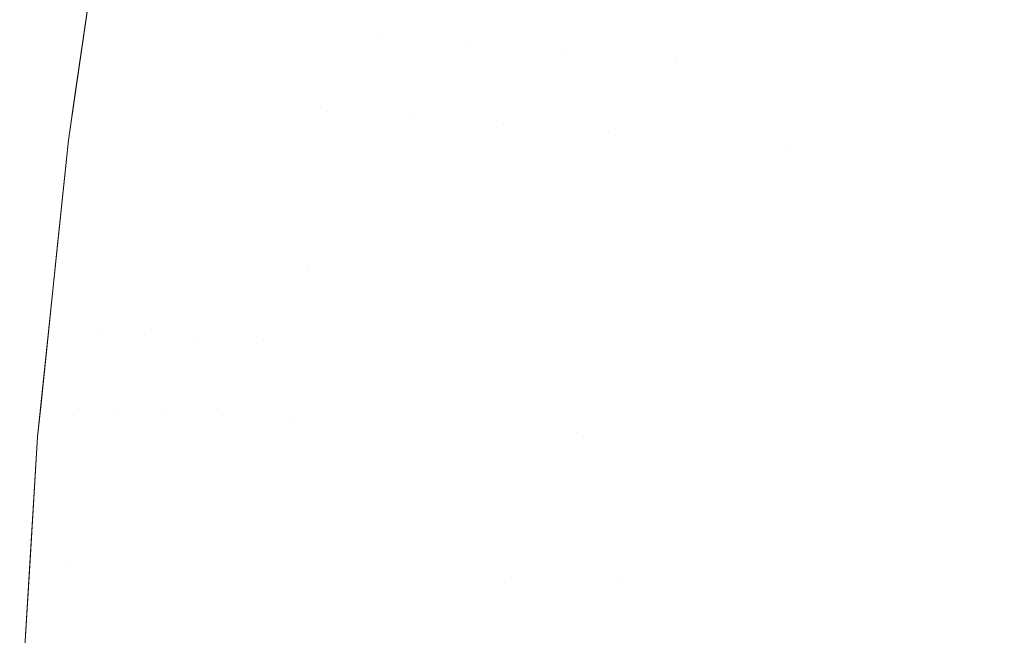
# Model space of a CAD drawing. Header units: centimetres. Extents: x -35.1 to 36.2, y 3.4 to 5.2.
# Tile 55 of 256: x -35.08648 to -35.0759, y 5.1042 to 5.11081. Entities that reach past the tile are written whole.
import ezdxf

# ---------------------------------------------------------------- set-up
doc = ezdxf.new("R2010")
doc.units = ezdxf.units.CM
doc.header["$LTSCALE"] = 2.54
doc.layers.add('Lucido design-1', color=7, linetype='Continuous')

# ---------------------------------------------------------------- blocks, each defined once
blk = doc.blocks.new('Gruppo-4-1')
at = {"color": 7, "linetype": 'Continuous', "lineweight": 9}
for points, invisible_edges in [([(-35.085757, 5.110879, -1872.315514), (-35.085631, 5.111742, -1872.315514), (-35.085489, 5.112707, -1872.915514), (-35.085957, 5.109521, -1872.915514)], 10), ([(-35.085876, 5.110023, -1872.917076), (-35.085957, 5.109521, -1872.915514), (-35.085489, 5.112707, -1872.915514), (-35.085629, 5.111742, -1872.917076)], 13), ([(-35.085629, 5.111742, -1872.917076), (-35.08558, 5.111738, -1872.918638), (-35.085827, 5.11002, -1872.918638), (-35.085876, 5.110023, -1872.917076)], 15), ([(-35.085746, 5.110014, -1872.920199), (-35.085827, 5.11002, -1872.918638), (-35.08558, 5.111738, -1872.918638), (-35.085499, 5.111731, -1872.920199)], 15), ([(-35.085499, 5.111731, -1872.920199), (-35.085386, 5.111721, -1872.921758), (-35.085632, 5.110005, -1872.921758), (-35.085746, 5.110014, -1872.920199)], 15), ([(-35.085486, 5.109994, -1872.923315), (-35.085632, 5.110005, -1872.921758), (-35.085386, 5.111721, -1872.921758), (-35.08524, 5.111709, -1872.923315)], 15), ([(-35.08524, 5.111709, -1872.923315), (-35.085062, 5.111693, -1872.924868), (-35.085308, 5.109981, -1872.924868), (-35.085486, 5.109994, -1872.923315)], 15), ([(-35.085098, 5.109966, -1872.926419), (-35.085308, 5.109981, -1872.924868), (-35.085062, 5.111693, -1872.924868), (-35.084853, 5.111675, -1872.926419)], 15), ([(-35.084739, 5.110798, -1872.303063), (-35.084611, 5.111654, -1872.303063), (-35.085062, 5.111693, -1872.30616), (-35.085191, 5.110834, -1872.30616)], 15), ([(-35.084853, 5.111675, -1872.926419), (-35.084611, 5.111654, -1872.927965), (-35.084856, 5.109948, -1872.927965), (-35.085098, 5.109966, -1872.926419)], 15), ([(-35.084582, 5.109928, -1872.929507), (-35.084856, 5.109948, -1872.927965), (-35.084611, 5.111654, -1872.927965), (-35.084338, 5.11163, -1872.929507)], 15), ([(-35.08416, 5.110752, -1872.299984), (-35.084033, 5.111604, -1872.299984), (-35.084611, 5.111654, -1872.303063), (-35.084739, 5.110798, -1872.303063)], 15), ([(-35.084338, 5.11163, -1872.929507), (-35.084033, 5.111604, -1872.931044), (-35.084277, 5.109905, -1872.931044), (-35.084582, 5.109928, -1872.929507)], 15), ([(-35.08394, 5.10988, -1872.932576), (-35.084277, 5.109905, -1872.931044), (-35.084033, 5.111604, -1872.931044), (-35.083697, 5.111575, -1872.932576)], 15), ([(-35.083456, 5.110695, -1872.296927), (-35.08333, 5.111543, -1872.296927), (-35.084033, 5.111604, -1872.299984), (-35.08416, 5.110752, -1872.299984)], 15), ([(-35.083697, 5.111575, -1872.932576), (-35.08333, 5.111543, -1872.934101), (-35.083572, 5.109853, -1872.934101), (-35.08394, 5.10988, -1872.932576)], 15), ([(-35.083174, 5.109824, -1872.935619), (-35.083572, 5.109853, -1872.934101), (-35.08333, 5.111543, -1872.934101), (-35.082932, 5.111508, -1872.935619)], 15), ([(-35.082629, 5.110629, -1872.293898), (-35.082503, 5.111471, -1872.293898), (-35.08333, 5.111543, -1872.296927), (-35.083456, 5.110695, -1872.296927)], 15), ([(-35.082932, 5.111508, -1872.935619), (-35.082503, 5.111471, -1872.93713), (-35.082744, 5.109792, -1872.93713), (-35.083174, 5.109824, -1872.935619)], 15), ([(-35.082285, 5.109758, -1872.938634), (-35.082744, 5.109792, -1872.93713), (-35.082503, 5.111471, -1872.93713), (-35.082045, 5.111431, -1872.938634)], 15), ([(-35.081681, 5.110553, -1872.290899), (-35.081556, 5.111389, -1872.290899), (-35.082503, 5.111471, -1872.293898), (-35.082629, 5.110629, -1872.293898)], 15), ([(-35.082045, 5.111431, -1872.938634), (-35.081556, 5.111389, -1872.940129), (-35.081796, 5.109722, -1872.940129), (-35.082285, 5.109758, -1872.938634)], 15), ([(-35.081277, 5.109684, -1872.941616), (-35.081796, 5.109722, -1872.940129), (-35.081556, 5.111389, -1872.940129), (-35.081038, 5.111344, -1872.941616)], 15), ([(-35.080615, 5.110467, -1872.287934), (-35.080491, 5.111296, -1872.287934), (-35.081556, 5.111389, -1872.290899), (-35.081681, 5.110553, -1872.290899)], 15), ([(-35.081038, 5.111344, -1872.941616), (-35.080491, 5.111296, -1872.943094), (-35.080729, 5.109644, -1872.943094), (-35.081277, 5.109684, -1872.941616)], 15), ([(-35.080152, 5.109601, -1872.944562), (-35.080729, 5.109644, -1872.943094), (-35.080491, 5.111296, -1872.943094), (-35.079916, 5.111246, -1872.944562)], 15), ([(-35.079434, 5.110373, -1872.285009), (-35.079311, 5.111194, -1872.285009), (-35.080491, 5.111296, -1872.287934), (-35.080615, 5.110467, -1872.287934)], 15), ([(-35.079916, 5.111246, -1872.944562), (-35.079311, 5.111194, -1872.946019), (-35.079546, 5.109557, -1872.946019), (-35.080152, 5.109601, -1872.944562)], 15), ([(-35.078019, 5.111082, -1872.948903), (-35.078252, 5.109461, -1872.948903), (-35.079546, 5.109557, -1872.946019), (-35.079311, 5.111194, -1872.946019)], 15), ([(-35.078252, 5.109461, -1872.282125), (-35.078019, 5.111082, -1872.282125), (-35.079311, 5.111194, -1872.285009), (-35.079434, 5.110373, -1872.285009)], 15), ([(-35.078019, 5.111082, -1872.282125), (-35.078252, 5.109461, -1872.282125), (-35.076849, 5.109358, -1872.279288), (-35.076619, 5.11096, -1872.279288)], 15), ([(-35.076619, 5.11096, -1872.95174), (-35.076849, 5.109358, -1872.95174), (-35.078252, 5.109461, -1872.948903), (-35.078019, 5.111082, -1872.948903)], 15), ([(-35.076619, 5.11096, -1872.279288), (-35.076849, 5.109358, -1872.279288), (-35.075342, 5.109247, -1872.276499), (-35.075114, 5.11083, -1872.276499)], 15), ([(-35.075114, 5.11083, -1872.954529), (-35.075342, 5.109247, -1872.954529), (-35.076849, 5.109358, -1872.95174), (-35.076619, 5.11096, -1872.95174)], 15), ([(-35.085957, 5.109521, -1872.915514), (-35.085957, 5.109521, -1872.315514), (-35.085883, 5.110023, -1872.315514), (-35.085757, 5.110879, -1872.315514)], 9), ([(-35.085757, 5.110879, -1872.315514), (-35.085883, 5.110023, -1872.315514), (-35.085827, 5.11002, -1872.31239), (-35.085709, 5.110876, -1872.31239)], 14), ([(-35.085709, 5.110876, -1872.31239), (-35.085827, 5.11002, -1872.31239), (-35.085632, 5.110005, -1872.30927), (-35.085514, 5.11086, -1872.30927)], 15), ([(-35.085514, 5.11086, -1872.30927), (-35.085632, 5.110005, -1872.30927), (-35.085308, 5.109981, -1872.30616), (-35.085191, 5.110834, -1872.30616)], 15), ([(-35.085191, 5.110834, -1872.30616), (-35.085308, 5.109981, -1872.30616), (-35.084856, 5.109948, -1872.303063), (-35.084739, 5.110798, -1872.303063)], 15), ([(-35.084739, 5.110798, -1872.303063), (-35.084856, 5.109948, -1872.303063), (-35.084277, 5.109905, -1872.299984), (-35.08416, 5.110752, -1872.299984)], 15), ([(-35.08416, 5.110752, -1872.299984), (-35.084277, 5.109905, -1872.299984), (-35.083572, 5.109853, -1872.296927), (-35.083456, 5.110695, -1872.296927)], 15), ([(-35.083456, 5.110695, -1872.296927), (-35.083572, 5.109853, -1872.296927), (-35.083174, 5.109824, -1872.295409)], 11), ([(-35.082629, 5.110629, -1872.293898), (-35.083456, 5.110695, -1872.296927), (-35.083174, 5.109824, -1872.295409)], 11), ([(-35.083174, 5.109824, -1872.295409), (-35.082744, 5.109792, -1872.293898), (-35.082629, 5.110629, -1872.293898)], 11), ([(-35.082629, 5.110629, -1872.293898), (-35.082744, 5.109792, -1872.293898), (-35.082285, 5.109758, -1872.292394)], 11), ([(-35.081681, 5.110553, -1872.290899), (-35.082629, 5.110629, -1872.293898), (-35.082285, 5.109758, -1872.292394)], 11), ([(-35.082285, 5.109758, -1872.292394), (-35.081796, 5.109722, -1872.290899), (-35.081681, 5.110553, -1872.290899)], 11), ([(-35.081681, 5.110553, -1872.290899), (-35.081796, 5.109722, -1872.290899), (-35.081277, 5.109684, -1872.289412)], 11), ([(-35.080615, 5.110467, -1872.287934), (-35.081681, 5.110553, -1872.290899), (-35.081277, 5.109684, -1872.289412)], 11), ([(-35.081277, 5.109684, -1872.289412), (-35.080729, 5.109644, -1872.287934), (-35.080615, 5.110467, -1872.287934)], 11), ([(-35.080615, 5.110467, -1872.287934), (-35.080729, 5.109644, -1872.287934), (-35.080152, 5.109601, -1872.286467)], 11), ([(-35.079434, 5.110373, -1872.285009), (-35.080615, 5.110467, -1872.287934), (-35.080152, 5.109601, -1872.286467)], 11), ([(-35.080152, 5.109601, -1872.286467), (-35.079546, 5.109557, -1872.285009), (-35.079434, 5.110373, -1872.285009)], 11), ([(-35.079434, 5.110373, -1872.285009), (-35.079546, 5.109557, -1872.285009), (-35.078252, 5.109461, -1872.282125)], 11), ([(-35.08608, 5.108328, -1872.917076), (-35.085957, 5.109521, -1872.915514), (-35.085876, 5.110023, -1872.917076)], 11), ([(-35.085876, 5.110023, -1872.917076), (-35.085827, 5.11002, -1872.918638), (-35.086031, 5.108325, -1872.918638), (-35.08608, 5.108328, -1872.917076)], 15), ([(-35.08595, 5.10832, -1872.920199), (-35.086031, 5.108325, -1872.918638), (-35.085827, 5.11002, -1872.918638), (-35.085746, 5.110014, -1872.920199)], 15), ([(-35.085934, 5.109169, -1872.31239), (-35.085827, 5.11002, -1872.31239), (-35.085883, 5.110023, -1872.315514), (-35.085957, 5.109521, -1872.315514)], 11), ([(-35.085746, 5.110014, -1872.920199), (-35.085632, 5.110005, -1872.921758), (-35.085836, 5.108313, -1872.921758), (-35.08595, 5.10832, -1872.920199)], 15), ([(-35.085739, 5.109156, -1872.30927), (-35.085632, 5.110005, -1872.30927), (-35.085827, 5.11002, -1872.31239), (-35.085934, 5.109169, -1872.31239)], 15), ([(-35.08569, 5.108304, -1872.923315), (-35.085836, 5.108313, -1872.921758), (-35.085632, 5.110005, -1872.921758), (-35.085486, 5.109994, -1872.923315)], 15), ([(-35.085415, 5.109134, -1872.30616), (-35.085308, 5.109981, -1872.30616), (-35.085632, 5.110005, -1872.30927), (-35.085739, 5.109156, -1872.30927)], 15), ([(-35.085486, 5.109994, -1872.923315), (-35.085308, 5.109981, -1872.924868), (-35.085511, 5.108293, -1872.924868), (-35.08569, 5.108304, -1872.923315)], 15), ([(-35.085301, 5.10828, -1872.926419), (-35.085511, 5.108293, -1872.924868), (-35.085308, 5.109981, -1872.924868), (-35.085098, 5.109966, -1872.926419)], 15), ([(-35.084962, 5.109104, -1872.303063), (-35.084856, 5.109948, -1872.303063), (-35.085308, 5.109981, -1872.30616), (-35.085415, 5.109134, -1872.30616)], 15), ([(-35.085098, 5.109966, -1872.926419), (-35.084856, 5.109948, -1872.927965), (-35.085058, 5.108266, -1872.927965), (-35.085301, 5.10828, -1872.926419)], 15), ([(-35.084784, 5.108249, -1872.929507), (-35.085058, 5.108266, -1872.927965), (-35.084856, 5.109948, -1872.927965), (-35.084582, 5.109928, -1872.929507)], 15), ([(-35.084383, 5.109065, -1872.299984), (-35.084277, 5.109905, -1872.299984), (-35.084856, 5.109948, -1872.303063), (-35.084962, 5.109104, -1872.303063)], 15), ([(-35.084582, 5.109928, -1872.929507), (-35.084277, 5.109905, -1872.931044), (-35.084478, 5.10823, -1872.931044), (-35.084784, 5.108249, -1872.929507)], 15), ([(-35.084141, 5.10821, -1872.932576), (-35.084478, 5.10823, -1872.931044), (-35.084277, 5.109905, -1872.931044), (-35.08394, 5.10988, -1872.932576)], 15), ([(-35.083678, 5.109017, -1872.296927), (-35.083572, 5.109853, -1872.296927), (-35.084277, 5.109905, -1872.299984), (-35.084383, 5.109065, -1872.299984)], 15), ([(-35.08394, 5.10988, -1872.932576), (-35.083572, 5.109853, -1872.934101), (-35.083773, 5.108187, -1872.934101), (-35.084141, 5.10821, -1872.932576)], 15), ([(-35.083374, 5.108163, -1872.935619), (-35.083773, 5.108187, -1872.934101), (-35.083572, 5.109853, -1872.934101), (-35.083174, 5.109824, -1872.935619)], 15), ([(-35.083374, 5.108163, -1872.295409), (-35.083174, 5.109824, -1872.295409), (-35.083572, 5.109853, -1872.296927), (-35.083678, 5.109017, -1872.296927)], 15), ([(-35.083374, 5.108163, -1872.295409), (-35.082944, 5.108137, -1872.293898), (-35.082744, 5.109792, -1872.293898), (-35.083174, 5.109824, -1872.295409)], 15), ([(-35.083174, 5.109824, -1872.935619), (-35.082744, 5.109792, -1872.93713), (-35.082944, 5.108137, -1872.93713), (-35.083374, 5.108163, -1872.935619)], 15), ([(-35.082285, 5.109758, -1872.292394), (-35.082744, 5.109792, -1872.293898), (-35.082944, 5.108137, -1872.293898), (-35.082484, 5.108109, -1872.292394)], 15), ([(-35.082484, 5.108109, -1872.938634), (-35.082944, 5.108137, -1872.93713), (-35.082744, 5.109792, -1872.93713), (-35.082285, 5.109758, -1872.938634)], 15), ([(-35.082484, 5.108109, -1872.292394), (-35.081994, 5.108079, -1872.290899), (-35.081796, 5.109722, -1872.290899), (-35.082285, 5.109758, -1872.292394)], 15), ([(-35.082285, 5.109758, -1872.938634), (-35.081796, 5.109722, -1872.940129), (-35.081994, 5.108079, -1872.940129), (-35.082484, 5.108109, -1872.938634)], 15), ([(-35.081277, 5.109684, -1872.289412), (-35.081796, 5.109722, -1872.290899), (-35.081994, 5.108079, -1872.290899), (-35.081474, 5.108047, -1872.289412)], 15), ([(-35.081474, 5.108047, -1872.941616), (-35.081994, 5.108079, -1872.940129), (-35.081796, 5.109722, -1872.940129), (-35.081277, 5.109684, -1872.941616)], 15), ([(-35.081474, 5.108047, -1872.289412), (-35.080925, 5.108014, -1872.287934), (-35.080729, 5.109644, -1872.287934), (-35.081277, 5.109684, -1872.289412)], 15), ([(-35.081277, 5.109684, -1872.941616), (-35.080729, 5.109644, -1872.943094), (-35.080925, 5.108014, -1872.943094), (-35.081474, 5.108047, -1872.941616)], 15), ([(-35.080152, 5.109601, -1872.286467), (-35.080729, 5.109644, -1872.287934), (-35.080925, 5.108014, -1872.287934), (-35.080347, 5.107979, -1872.286467)], 15), ([(-35.080347, 5.107979, -1872.944562), (-35.080925, 5.108014, -1872.943094), (-35.080729, 5.109644, -1872.943094), (-35.080152, 5.109601, -1872.944562)], 15), ([(-35.080347, 5.107979, -1872.286467), (-35.079741, 5.107942, -1872.285009), (-35.079546, 5.109557, -1872.285009), (-35.080152, 5.109601, -1872.286467)], 15), ([(-35.080152, 5.109601, -1872.944562), (-35.079546, 5.109557, -1872.946019), (-35.079741, 5.107942, -1872.946019), (-35.080347, 5.107979, -1872.944562)], 15), ([(-35.078445, 5.107863, -1872.282125), (-35.078252, 5.109461, -1872.282125), (-35.079546, 5.109557, -1872.285009), (-35.079741, 5.107942, -1872.285009)], 15), ([(-35.079741, 5.107942, -1872.946019), (-35.079546, 5.109557, -1872.946019), (-35.078252, 5.109461, -1872.948903), (-35.078445, 5.107863, -1872.948903)], 15), ([(-35.085957, 5.109521, -1872.915514), (-35.086287, 5.106332, -1872.915514), (-35.086287, 5.106332, -1872.315514), (-35.086253, 5.106656, -1872.315514)], 10), ([(-35.086243, 5.106656, -1872.917076), (-35.086287, 5.106332, -1872.915514), (-35.085957, 5.109521, -1872.915514), (-35.08608, 5.108328, -1872.917076)], 13), ([(-35.085957, 5.109521, -1872.915514), (-35.086253, 5.106656, -1872.315514), (-35.086167, 5.107488, -1872.315514)], 9), ([(-35.086167, 5.107488, -1872.315514), (-35.08608, 5.108327, -1872.315514), (-35.085957, 5.109521, -1872.315514), (-35.085957, 5.109521, -1872.915514)], 12), ([(-35.085957, 5.109521, -1872.315514), (-35.08608, 5.108327, -1872.315514), (-35.086031, 5.108325, -1872.31239), (-35.085934, 5.109169, -1872.31239)], 14), ([(-35.07704, 5.107777, -1872.279288), (-35.076849, 5.109358, -1872.279288), (-35.078252, 5.109461, -1872.282125), (-35.078445, 5.107863, -1872.282125)], 15), ([(-35.078445, 5.107863, -1872.948903), (-35.078252, 5.109461, -1872.948903), (-35.076849, 5.109358, -1872.95174), (-35.07704, 5.107777, -1872.95174)], 15), ([(-35.07553, 5.107685, -1872.276499), (-35.075342, 5.109247, -1872.276499), (-35.076849, 5.109358, -1872.279288), (-35.07704, 5.107777, -1872.279288)], 15), ([(-35.07704, 5.107777, -1872.95174), (-35.076849, 5.109358, -1872.95174), (-35.075342, 5.109247, -1872.954529), (-35.07553, 5.107685, -1872.954529)], 15), ([(-35.085934, 5.109169, -1872.31239), (-35.086031, 5.108325, -1872.31239), (-35.085836, 5.108313, -1872.30927), (-35.085739, 5.109156, -1872.30927)], 15), ([(-35.085739, 5.109156, -1872.30927), (-35.085836, 5.108313, -1872.30927), (-35.085511, 5.108293, -1872.30616), (-35.085415, 5.109134, -1872.30616)], 15), ([(-35.085415, 5.109134, -1872.30616), (-35.085511, 5.108293, -1872.30616), (-35.085058, 5.108266, -1872.303063), (-35.084962, 5.109104, -1872.303063)], 15), ([(-35.084962, 5.109104, -1872.303063), (-35.085058, 5.108266, -1872.303063), (-35.084478, 5.10823, -1872.299984), (-35.084383, 5.109065, -1872.299984)], 15), ([(-35.084383, 5.109065, -1872.299984), (-35.084478, 5.10823, -1872.299984), (-35.083773, 5.108187, -1872.296927), (-35.083678, 5.109017, -1872.296927)], 15), ([(-35.083678, 5.109017, -1872.296927), (-35.083773, 5.108187, -1872.296927), (-35.083374, 5.108163, -1872.295409)], 11), ([(-35.08608, 5.108328, -1872.917076), (-35.086031, 5.108325, -1872.918638), (-35.086194, 5.106654, -1872.918638), (-35.086243, 5.106656, -1872.917076)], 15), ([(-35.086113, 5.10665, -1872.920199), (-35.086194, 5.106654, -1872.918638), (-35.086031, 5.108325, -1872.918638), (-35.08595, 5.10832, -1872.920199)], 15), ([(-35.086118, 5.107486, -1872.31239), (-35.086031, 5.108325, -1872.31239), (-35.08608, 5.108327, -1872.315514), (-35.086167, 5.107488, -1872.315514)], 11), ([(-35.085922, 5.107476, -1872.30927), (-35.085836, 5.108313, -1872.30927), (-35.086031, 5.108325, -1872.31239), (-35.086118, 5.107486, -1872.31239)], 15), ([(-35.08595, 5.10832, -1872.920199), (-35.085836, 5.108313, -1872.921758), (-35.085999, 5.106644, -1872.921758), (-35.086113, 5.10665, -1872.920199)], 15), ([(-35.085853, 5.106637, -1872.923315), (-35.085999, 5.106644, -1872.921758), (-35.085836, 5.108313, -1872.921758), (-35.08569, 5.108304, -1872.923315)], 15), ([(-35.085598, 5.107458, -1872.30616), (-35.085511, 5.108293, -1872.30616), (-35.085836, 5.108313, -1872.30927), (-35.085922, 5.107476, -1872.30927)], 15), ([(-35.08569, 5.108304, -1872.923315), (-35.085511, 5.108293, -1872.924868), (-35.085674, 5.106629, -1872.924868), (-35.085853, 5.106637, -1872.923315)], 15), ([(-35.085463, 5.106618, -1872.926419), (-35.085674, 5.106629, -1872.924868), (-35.085511, 5.108293, -1872.924868), (-35.085301, 5.10828, -1872.926419)], 15), ([(-35.085144, 5.107433, -1872.303063), (-35.085058, 5.108266, -1872.303063), (-35.085511, 5.108293, -1872.30616), (-35.085598, 5.107458, -1872.30616)], 15), ([(-35.085301, 5.10828, -1872.926419), (-35.085058, 5.108266, -1872.927965), (-35.08522, 5.106607, -1872.927965), (-35.085463, 5.106618, -1872.926419)], 15), ([(-35.084946, 5.106594, -1872.929507), (-35.08522, 5.106607, -1872.927965), (-35.085058, 5.108266, -1872.927965), (-35.084784, 5.108249, -1872.929507)], 15), ([(-35.084564, 5.107401, -1872.299984), (-35.084478, 5.10823, -1872.299984), (-35.085058, 5.108266, -1872.303063), (-35.085144, 5.107433, -1872.303063)], 15), ([(-35.084784, 5.108249, -1872.929507), (-35.084478, 5.10823, -1872.931044), (-35.08464, 5.106579, -1872.931044), (-35.084946, 5.106594, -1872.929507)], 15), ([(-35.084302, 5.106562, -1872.932576), (-35.08464, 5.106579, -1872.931044), (-35.084478, 5.10823, -1872.931044), (-35.084141, 5.10821, -1872.932576)], 15), ([(-35.083858, 5.107363, -1872.296927), (-35.083773, 5.108187, -1872.296927), (-35.084478, 5.10823, -1872.299984), (-35.084564, 5.107401, -1872.299984)], 15), ([(-35.084141, 5.10821, -1872.932576), (-35.083773, 5.108187, -1872.934101), (-35.083933, 5.106545, -1872.934101), (-35.084302, 5.106562, -1872.932576)], 15), ([(-35.083533, 5.106525, -1872.935619), (-35.083933, 5.106545, -1872.934101), (-35.083773, 5.108187, -1872.934101), (-35.083374, 5.108163, -1872.935619)], 15), ([(-35.083533, 5.106525, -1872.295409), (-35.083374, 5.108163, -1872.295409), (-35.083773, 5.108187, -1872.296927), (-35.083858, 5.107363, -1872.296927)], 15), ([(-35.083533, 5.106525, -1872.295409), (-35.083103, 5.106505, -1872.293898), (-35.082944, 5.108137, -1872.293898), (-35.083374, 5.108163, -1872.295409)], 15), ([(-35.083374, 5.108163, -1872.935619), (-35.082944, 5.108137, -1872.93713), (-35.083103, 5.106505, -1872.93713), (-35.083533, 5.106525, -1872.935619)], 15), ([(-35.082484, 5.108109, -1872.292394), (-35.082944, 5.108137, -1872.293898), (-35.083103, 5.106505, -1872.293898), (-35.082642, 5.106482, -1872.292394)], 15), ([(-35.082642, 5.106482, -1872.938634), (-35.083103, 5.106505, -1872.93713), (-35.082944, 5.108137, -1872.93713), (-35.082484, 5.108109, -1872.938634)], 15), ([(-35.082642, 5.106482, -1872.292394), (-35.082152, 5.106459, -1872.290899), (-35.081994, 5.108079, -1872.290899), (-35.082484, 5.108109, -1872.292394)], 15), ([(-35.082484, 5.108109, -1872.938634), (-35.081994, 5.108079, -1872.940129), (-35.082152, 5.106459, -1872.940129), (-35.082642, 5.106482, -1872.938634)], 15), ([(-35.081474, 5.108047, -1872.289412), (-35.081994, 5.108079, -1872.290899), (-35.082152, 5.106459, -1872.290899), (-35.081632, 5.106433, -1872.289412)], 15), ([(-35.081632, 5.106433, -1872.941616), (-35.082152, 5.106459, -1872.940129), (-35.081994, 5.108079, -1872.940129), (-35.081474, 5.108047, -1872.941616)], 15), ([(-35.081632, 5.106433, -1872.289412), (-35.081082, 5.106407, -1872.287934), (-35.080925, 5.108014, -1872.287934), (-35.081474, 5.108047, -1872.289412)], 15), ([(-35.081474, 5.108047, -1872.941616), (-35.080925, 5.108014, -1872.943094), (-35.081082, 5.106407, -1872.943094), (-35.081632, 5.106433, -1872.941616)], 15), ([(-35.080347, 5.107979, -1872.286467), (-35.080925, 5.108014, -1872.287934), (-35.081082, 5.106407, -1872.287934), (-35.080503, 5.106379, -1872.286467)], 15), ([(-35.080503, 5.106379, -1872.944562), (-35.081082, 5.106407, -1872.943094), (-35.080925, 5.108014, -1872.943094), (-35.080347, 5.107979, -1872.944562)], 15), ([(-35.080503, 5.106379, -1872.286467), (-35.079896, 5.10635, -1872.285009), (-35.079741, 5.107942, -1872.285009), (-35.080347, 5.107979, -1872.286467)], 15), ([(-35.080347, 5.107979, -1872.944562), (-35.079741, 5.107942, -1872.946019), (-35.079896, 5.10635, -1872.946019), (-35.080503, 5.106379, -1872.944562)], 15), ([(-35.079741, 5.107942, -1872.285009), (-35.079896, 5.10635, -1872.285009), (-35.078599, 5.106287, -1872.282125), (-35.078445, 5.107863, -1872.282125)], 15), ([(-35.078445, 5.107863, -1872.948903), (-35.078599, 5.106287, -1872.948903), (-35.079896, 5.10635, -1872.946019), (-35.079741, 5.107942, -1872.946019)], 15), ([(-35.078445, 5.107863, -1872.282125), (-35.078599, 5.106287, -1872.282125), (-35.077192, 5.106219, -1872.279288), (-35.07704, 5.107777, -1872.279288)], 15), ([(-35.07704, 5.107777, -1872.95174), (-35.077192, 5.106219, -1872.95174), (-35.078599, 5.106287, -1872.948903), (-35.078445, 5.107863, -1872.948903)], 15), ([(-35.07704, 5.107777, -1872.279288), (-35.077192, 5.106219, -1872.279288), (-35.07568, 5.106146, -1872.276499), (-35.07553, 5.107685, -1872.276499)], 15), ([(-35.07553, 5.107685, -1872.954529), (-35.07568, 5.106146, -1872.954529), (-35.077192, 5.106219, -1872.95174), (-35.07704, 5.107777, -1872.95174)], 15), ([(-35.086167, 5.107488, -1872.315514), (-35.086253, 5.106656, -1872.315514), (-35.086194, 5.106654, -1872.31239), (-35.086118, 5.107486, -1872.31239)], 14), ([(-35.086118, 5.107486, -1872.31239), (-35.086194, 5.106654, -1872.31239), (-35.085999, 5.106644, -1872.30927), (-35.085922, 5.107476, -1872.30927)], 15), ([(-35.085922, 5.107476, -1872.30927), (-35.085999, 5.106644, -1872.30927), (-35.085853, 5.106637, -1872.307713)], 11), ([(-35.085598, 5.107458, -1872.30616), (-35.085922, 5.107476, -1872.30927), (-35.085853, 5.106637, -1872.307713)], 11), ([(-35.085853, 5.106637, -1872.307713), (-35.085674, 5.106629, -1872.30616), (-35.085598, 5.107458, -1872.30616)], 11), ([(-35.085598, 5.107458, -1872.30616), (-35.085674, 5.106629, -1872.30616), (-35.085463, 5.106618, -1872.304609)], 11), ([(-35.085144, 5.107433, -1872.303063), (-35.085598, 5.107458, -1872.30616), (-35.085463, 5.106618, -1872.304609)], 11), ([(-35.085463, 5.106618, -1872.304609), (-35.08522, 5.106607, -1872.303063), (-35.085144, 5.107433, -1872.303063)], 11), ([(-35.085144, 5.107433, -1872.303063), (-35.08522, 5.106607, -1872.303063), (-35.084946, 5.106594, -1872.301521)], 11), ([(-35.084564, 5.107401, -1872.299984), (-35.085144, 5.107433, -1872.303063), (-35.084946, 5.106594, -1872.301521)], 11), ([(-35.084946, 5.106594, -1872.301521), (-35.08464, 5.106579, -1872.299984), (-35.084564, 5.107401, -1872.299984)], 11), ([(-35.084564, 5.107401, -1872.299984), (-35.08464, 5.106579, -1872.299984), (-35.084302, 5.106562, -1872.298453)], 11), ([(-35.083858, 5.107363, -1872.296927), (-35.084564, 5.107401, -1872.299984), (-35.084302, 5.106562, -1872.298453)], 11), ([(-35.084302, 5.106562, -1872.298453), (-35.083933, 5.106545, -1872.296927), (-35.083858, 5.107363, -1872.296927)], 11), ([(-35.083858, 5.107363, -1872.296927), (-35.083933, 5.106545, -1872.296927), (-35.083533, 5.106525, -1872.295409)], 11), ([(-35.086367, 5.105009, -1872.917076), (-35.086287, 5.106332, -1872.915514), (-35.086243, 5.106656, -1872.917076)], 11), ([(-35.086243, 5.106656, -1872.917076), (-35.086194, 5.106654, -1872.918638), (-35.086318, 5.105007, -1872.918638), (-35.086367, 5.105009, -1872.917076)], 15), ([(-35.086237, 5.105004, -1872.920199), (-35.086318, 5.105007, -1872.918638), (-35.086194, 5.106654, -1872.918638), (-35.086113, 5.10665, -1872.920199)], 15), ([(-35.086261, 5.105827, -1872.31239), (-35.086194, 5.106654, -1872.31239), (-35.086253, 5.106656, -1872.315514), (-35.086287, 5.106332, -1872.315514)], 11), ([(-35.086066, 5.105819, -1872.30927), (-35.085999, 5.106644, -1872.30927), (-35.086194, 5.106654, -1872.31239), (-35.086261, 5.105827, -1872.31239)], 15), ([(-35.086113, 5.10665, -1872.920199), (-35.085999, 5.106644, -1872.921758), (-35.086123, 5.105, -1872.921758), (-35.086237, 5.105004, -1872.920199)], 15), ([(-35.085976, 5.104995, -1872.923315), (-35.086123, 5.105, -1872.921758), (-35.085999, 5.106644, -1872.921758), (-35.085853, 5.106637, -1872.923315)], 15), ([(-35.085976, 5.104995, -1872.307713), (-35.085853, 5.106637, -1872.307713), (-35.085999, 5.106644, -1872.30927), (-35.086066, 5.105819, -1872.30927)], 15), ([(-35.085976, 5.104995, -1872.307713), (-35.085797, 5.104988, -1872.30616), (-35.085674, 5.106629, -1872.30616), (-35.085853, 5.106637, -1872.307713)], 15), ([(-35.085853, 5.106637, -1872.923315), (-35.085674, 5.106629, -1872.924868), (-35.085797, 5.104988, -1872.924868), (-35.085976, 5.104995, -1872.923315)], 15), ([(-35.085463, 5.106618, -1872.304609), (-35.085674, 5.106629, -1872.30616), (-35.085797, 5.104988, -1872.30616), (-35.085587, 5.104981, -1872.304609)], 15), ([(-35.085587, 5.104981, -1872.926419), (-35.085797, 5.104988, -1872.924868), (-35.085674, 5.106629, -1872.924868), (-35.085463, 5.106618, -1872.926419)], 15), ([(-35.085587, 5.104981, -1872.304609), (-35.085344, 5.104972, -1872.303063), (-35.08522, 5.106607, -1872.303063), (-35.085463, 5.106618, -1872.304609)], 15), ([(-35.085463, 5.106618, -1872.926419), (-35.08522, 5.106607, -1872.927965), (-35.085344, 5.104972, -1872.927965), (-35.085587, 5.104981, -1872.926419)], 15), ([(-35.084946, 5.106594, -1872.301521), (-35.08522, 5.106607, -1872.303063), (-35.085344, 5.104972, -1872.303063), (-35.085069, 5.104962, -1872.301521)], 15), ([(-35.085069, 5.104962, -1872.929507), (-35.085344, 5.104972, -1872.927965), (-35.08522, 5.106607, -1872.927965), (-35.084946, 5.106594, -1872.929507)], 15), ([(-35.085069, 5.104962, -1872.301521), (-35.084762, 5.104951, -1872.299984), (-35.08464, 5.106579, -1872.299984), (-35.084946, 5.106594, -1872.301521)], 15), ([(-35.084946, 5.106594, -1872.929507), (-35.08464, 5.106579, -1872.931044), (-35.084762, 5.104951, -1872.931044), (-35.085069, 5.104962, -1872.929507)], 15), ([(-35.084302, 5.106562, -1872.298453), (-35.08464, 5.106579, -1872.299984), (-35.084762, 5.104951, -1872.299984), (-35.084424, 5.104939, -1872.298453)], 15), ([(-35.084424, 5.104939, -1872.932576), (-35.084762, 5.104951, -1872.931044), (-35.08464, 5.106579, -1872.931044), (-35.084302, 5.106562, -1872.932576)], 15), ([(-35.084424, 5.104939, -1872.298453), (-35.084055, 5.104926, -1872.296927), (-35.083933, 5.106545, -1872.296927), (-35.084302, 5.106562, -1872.298453)], 15), ([(-35.084302, 5.106562, -1872.932576), (-35.083933, 5.106545, -1872.934101), (-35.084055, 5.104926, -1872.934101), (-35.084424, 5.104939, -1872.932576)], 15), ([(-35.083533, 5.106525, -1872.295409), (-35.083933, 5.106545, -1872.296927), (-35.084055, 5.104926, -1872.296927), (-35.083655, 5.104911, -1872.295409)], 15), ([(-35.083655, 5.104911, -1872.935619), (-35.084055, 5.104926, -1872.934101), (-35.083933, 5.106545, -1872.934101), (-35.083533, 5.106525, -1872.935619)], 15), ([(-35.083655, 5.104911, -1872.295409), (-35.083224, 5.104896, -1872.293898), (-35.083103, 5.106505, -1872.293898), (-35.083533, 5.106525, -1872.295409)], 15), ([(-35.083533, 5.106525, -1872.935619), (-35.083103, 5.106505, -1872.93713), (-35.083224, 5.104896, -1872.93713), (-35.083655, 5.104911, -1872.935619)], 15), ([(-35.082642, 5.106482, -1872.292394), (-35.083103, 5.106505, -1872.293898), (-35.083224, 5.104896, -1872.293898), (-35.082763, 5.104879, -1872.292394)], 15), ([(-35.082763, 5.104879, -1872.938634), (-35.083224, 5.104896, -1872.93713), (-35.083103, 5.106505, -1872.93713), (-35.082642, 5.106482, -1872.938634)], 15), ([(-35.082763, 5.104879, -1872.292394), (-35.082272, 5.104862, -1872.290899), (-35.082152, 5.106459, -1872.290899), (-35.082642, 5.106482, -1872.292394)], 15), ([(-35.082642, 5.106482, -1872.938634), (-35.082152, 5.106459, -1872.940129), (-35.082272, 5.104862, -1872.940129), (-35.082763, 5.104879, -1872.938634)], 15), ([(-35.081632, 5.106433, -1872.289412), (-35.082152, 5.106459, -1872.290899), (-35.082272, 5.104862, -1872.290899), (-35.081751, 5.104843, -1872.289412)], 15), ([(-35.081751, 5.104843, -1872.941616), (-35.082272, 5.104862, -1872.940129), (-35.082152, 5.106459, -1872.940129), (-35.081632, 5.106433, -1872.941616)], 15), ([(-35.081751, 5.104843, -1872.289412), (-35.081201, 5.104823, -1872.287934), (-35.081082, 5.106407, -1872.287934), (-35.081632, 5.106433, -1872.289412)], 15), ([(-35.081632, 5.106433, -1872.941616), (-35.081082, 5.106407, -1872.943094), (-35.081201, 5.104823, -1872.943094), (-35.081751, 5.104843, -1872.941616)], 15), ([(-35.080503, 5.106379, -1872.286467), (-35.081082, 5.106407, -1872.287934), (-35.081201, 5.104823, -1872.287934)], 11), ([(-35.081201, 5.104823, -1872.943094), (-35.081082, 5.106407, -1872.943094), (-35.080503, 5.106379, -1872.944562)], 11), ([(-35.081201, 5.104823, -1872.287934), (-35.080015, 5.104781, -1872.285009), (-35.080503, 5.106379, -1872.286467)], 11), ([(-35.080503, 5.106379, -1872.944562), (-35.080015, 5.104781, -1872.946019), (-35.081201, 5.104823, -1872.943094)], 11), ([(-35.080015, 5.104781, -1872.285009), (-35.079896, 5.10635, -1872.285009), (-35.080503, 5.106379, -1872.286467)], 11), ([(-35.080503, 5.106379, -1872.944562), (-35.079896, 5.10635, -1872.946019), (-35.080015, 5.104781, -1872.946019)], 11), ([(-35.078716, 5.104734, -1872.282125), (-35.078599, 5.106287, -1872.282125), (-35.079896, 5.10635, -1872.285009), (-35.080015, 5.104781, -1872.285009)], 15), ([(-35.080015, 5.104781, -1872.946019), (-35.079896, 5.10635, -1872.946019), (-35.078599, 5.106287, -1872.948903), (-35.078716, 5.104734, -1872.948903)], 15), ([(-35.086416, 5.104194, -1872.315514), (-35.086367, 5.105008, -1872.315514), (-35.086287, 5.106332, -1872.915514), (-35.08648, 5.103143, -1872.915514)], 10), ([(-35.086454, 5.103385, -1872.917076), (-35.08648, 5.103143, -1872.915514), (-35.086287, 5.106332, -1872.915514), (-35.086367, 5.105009, -1872.917076)], 13), ([(-35.086287, 5.106332, -1872.315514), (-35.086367, 5.105008, -1872.315514), (-35.086318, 5.105007, -1872.31239), (-35.086261, 5.105827, -1872.31239)], 14), ([(-35.086367, 5.105008, -1872.315514), (-35.086287, 5.106332, -1872.315514), (-35.086287, 5.106332, -1872.915514)], 10), ([(-35.077307, 5.104683, -1872.279288), (-35.077192, 5.106219, -1872.279288), (-35.078599, 5.106287, -1872.282125), (-35.078716, 5.104734, -1872.282125)], 15), ([(-35.078716, 5.104734, -1872.948903), (-35.078599, 5.106287, -1872.948903), (-35.077192, 5.106219, -1872.95174), (-35.077307, 5.104683, -1872.95174)], 15), ([(-35.075794, 5.104629, -1872.276499), (-35.07568, 5.106146, -1872.276499), (-35.077192, 5.106219, -1872.279288), (-35.077307, 5.104683, -1872.279288)], 15), ([(-35.077307, 5.104683, -1872.95174), (-35.077192, 5.106219, -1872.95174), (-35.07568, 5.106146, -1872.954529), (-35.075794, 5.104629, -1872.954529)], 15), ([(-35.086261, 5.105827, -1872.31239), (-35.086318, 5.105007, -1872.31239), (-35.086123, 5.105, -1872.30927), (-35.086066, 5.105819, -1872.30927)], 15), ([(-35.086066, 5.105819, -1872.30927), (-35.086123, 5.105, -1872.30927), (-35.085976, 5.104995, -1872.307713)], 11), ([(-35.086367, 5.105009, -1872.917076), (-35.086318, 5.105007, -1872.918638), (-35.086405, 5.103384, -1872.918638), (-35.086454, 5.103385, -1872.917076)], 15), ([(-35.086366, 5.104193, -1872.31239), (-35.086318, 5.105007, -1872.31239), (-35.086367, 5.105008, -1872.315514), (-35.086416, 5.104194, -1872.315514)], 11), ([(-35.086323, 5.103382, -1872.920199), (-35.086405, 5.103384, -1872.918638), (-35.086318, 5.105007, -1872.918638), (-35.086237, 5.105004, -1872.920199)], 15), ([(-35.08617, 5.104187, -1872.30927), (-35.086123, 5.105, -1872.30927), (-35.086318, 5.105007, -1872.31239), (-35.086366, 5.104193, -1872.31239)], 15), ([(-35.086237, 5.105004, -1872.920199), (-35.086123, 5.105, -1872.921758), (-35.086209, 5.10338, -1872.921758), (-35.086323, 5.103382, -1872.920199)], 15), ([(-35.086063, 5.103376, -1872.923315), (-35.086209, 5.10338, -1872.921758), (-35.086123, 5.105, -1872.921758), (-35.085976, 5.104995, -1872.923315)], 15), ([(-35.086063, 5.103376, -1872.307713), (-35.085976, 5.104995, -1872.307713), (-35.086123, 5.105, -1872.30927), (-35.08617, 5.104187, -1872.30927)], 15), ([(-35.086063, 5.103376, -1872.307713), (-35.085884, 5.103372, -1872.30616), (-35.085797, 5.104988, -1872.30616), (-35.085976, 5.104995, -1872.307713)], 15), ([(-35.085976, 5.104995, -1872.923315), (-35.085797, 5.104988, -1872.924868), (-35.085884, 5.103372, -1872.924868), (-35.086063, 5.103376, -1872.923315)], 15), ([(-35.085587, 5.104981, -1872.304609), (-35.085797, 5.104988, -1872.30616), (-35.085884, 5.103372, -1872.30616), (-35.085673, 5.103367, -1872.304609)], 15), ([(-35.085673, 5.103367, -1872.926419), (-35.085884, 5.103372, -1872.924868), (-35.085797, 5.104988, -1872.924868), (-35.085587, 5.104981, -1872.926419)], 15), ([(-35.085673, 5.103367, -1872.304609), (-35.08543, 5.103361, -1872.303063), (-35.085344, 5.104972, -1872.303063), (-35.085587, 5.104981, -1872.304609)], 15), ([(-35.085587, 5.104981, -1872.926419), (-35.085344, 5.104972, -1872.927965), (-35.08543, 5.103361, -1872.927965), (-35.085673, 5.103367, -1872.926419)], 15), ([(-35.085069, 5.104962, -1872.301521), (-35.085344, 5.104972, -1872.303063), (-35.08543, 5.103361, -1872.303063), (-35.085154, 5.103355, -1872.301521)], 15), ([(-35.085154, 5.103355, -1872.929507), (-35.08543, 5.103361, -1872.927965), (-35.085344, 5.104972, -1872.927965), (-35.085069, 5.104962, -1872.929507)], 15), ([(-35.085154, 5.103355, -1872.301521), (-35.084848, 5.103347, -1872.299984), (-35.084762, 5.104951, -1872.299984), (-35.085069, 5.104962, -1872.301521)], 15), ([(-35.085069, 5.104962, -1872.929507), (-35.084762, 5.104951, -1872.931044), (-35.084848, 5.103347, -1872.931044), (-35.085154, 5.103355, -1872.929507)], 15), ([(-35.084424, 5.104939, -1872.298453), (-35.084762, 5.104951, -1872.299984), (-35.084848, 5.103347, -1872.299984), (-35.08451, 5.103339, -1872.298453)], 15), ([(-35.08451, 5.103339, -1872.932576), (-35.084848, 5.103347, -1872.931044), (-35.084762, 5.104951, -1872.931044), (-35.084424, 5.104939, -1872.932576)], 15), ([(-35.08451, 5.103339, -1872.298453), (-35.08414, 5.103331, -1872.296927), (-35.084055, 5.104926, -1872.296927), (-35.084424, 5.104939, -1872.298453)], 15), ([(-35.084424, 5.104939, -1872.932576), (-35.084055, 5.104926, -1872.934101), (-35.08414, 5.103331, -1872.934101), (-35.08451, 5.103339, -1872.932576)], 15), ([(-35.083655, 5.104911, -1872.295409), (-35.084055, 5.104926, -1872.296927), (-35.08414, 5.103331, -1872.296927), (-35.08374, 5.103321, -1872.295409)], 15), ([(-35.08374, 5.103321, -1872.935619), (-35.08414, 5.103331, -1872.934101), (-35.084055, 5.104926, -1872.934101), (-35.083655, 5.104911, -1872.935619)], 15), ([(-35.08374, 5.103321, -1872.295409), (-35.083309, 5.103311, -1872.293898), (-35.083224, 5.104896, -1872.293898), (-35.083655, 5.104911, -1872.295409)], 15), ([(-35.083655, 5.104911, -1872.935619), (-35.083224, 5.104896, -1872.93713), (-35.083309, 5.103311, -1872.93713), (-35.08374, 5.103321, -1872.935619)], 15), ([(-35.082763, 5.104879, -1872.292394), (-35.083224, 5.104896, -1872.293898), (-35.083309, 5.103311, -1872.293898), (-35.082847, 5.1033, -1872.292394)], 15), ([(-35.082847, 5.1033, -1872.938634), (-35.083309, 5.103311, -1872.93713), (-35.083224, 5.104896, -1872.93713), (-35.082763, 5.104879, -1872.938634)], 15), ([(-35.082847, 5.1033, -1872.292394), (-35.082356, 5.103288, -1872.290899), (-35.082272, 5.104862, -1872.290899), (-35.082763, 5.104879, -1872.292394)], 15), ([(-35.082763, 5.104879, -1872.938634), (-35.082272, 5.104862, -1872.940129), (-35.082356, 5.103288, -1872.940129), (-35.082847, 5.1033, -1872.938634)], 15), ([(-35.081751, 5.104843, -1872.289412), (-35.082272, 5.104862, -1872.290899), (-35.082356, 5.103288, -1872.290899), (-35.081835, 5.103276, -1872.289412)], 15), ([(-35.081835, 5.103276, -1872.941616), (-35.082356, 5.103288, -1872.940129), (-35.082272, 5.104862, -1872.940129), (-35.081751, 5.104843, -1872.941616)], 15), ([(-35.081835, 5.103276, -1872.289412), (-35.081284, 5.103263, -1872.287934), (-35.081201, 5.104823, -1872.287934), (-35.081751, 5.104843, -1872.289412)], 15), ([(-35.081751, 5.104843, -1872.941616), (-35.081201, 5.104823, -1872.943094), (-35.081284, 5.103263, -1872.943094), (-35.081835, 5.103276, -1872.941616)], 15), ([(-35.081201, 5.104823, -1872.287934), (-35.081284, 5.103263, -1872.287934), (-35.080097, 5.103235, -1872.285009), (-35.080015, 5.104781, -1872.285009)], 15), ([(-35.080015, 5.104781, -1872.946019), (-35.080097, 5.103235, -1872.946019), (-35.081284, 5.103263, -1872.943094), (-35.081201, 5.104823, -1872.943094)], 15), ([(-35.080015, 5.104781, -1872.285009), (-35.080097, 5.103235, -1872.285009), (-35.078797, 5.103204, -1872.282125), (-35.078716, 5.104734, -1872.282125)], 15), ([(-35.078716, 5.104734, -1872.948903), (-35.078797, 5.103204, -1872.948903), (-35.080097, 5.103235, -1872.946019), (-35.080015, 5.104781, -1872.946019)], 15), ([(-35.078716, 5.104734, -1872.282125), (-35.078797, 5.103204, -1872.282125), (-35.077388, 5.10317, -1872.279288), (-35.077307, 5.104683, -1872.279288)], 15), ([(-35.077307, 5.104683, -1872.95174), (-35.077388, 5.10317, -1872.95174), (-35.078797, 5.103204, -1872.948903), (-35.078716, 5.104734, -1872.948903)], 15), ([(-35.077307, 5.104683, -1872.279288), (-35.077388, 5.10317, -1872.279288), (-35.075874, 5.103134, -1872.276499), (-35.075794, 5.104629, -1872.276499)], 15), ([(-35.075794, 5.104629, -1872.954529), (-35.075874, 5.103134, -1872.954529), (-35.077388, 5.10317, -1872.95174), (-35.077307, 5.104683, -1872.95174)], 15)]:
    blk.add_3dface(points, dxfattribs=dict(at, invisible_edges=invisible_edges))

msp = doc.modelspace()

# ---------------------------------------------------------------- block references
at = {"layer": 'Lucido design-1', "color": 7}
msp.add_blockref('Gruppo-4-1', (0, 0), dxfattribs=at)

doc.saveas('drawing.dxf')
